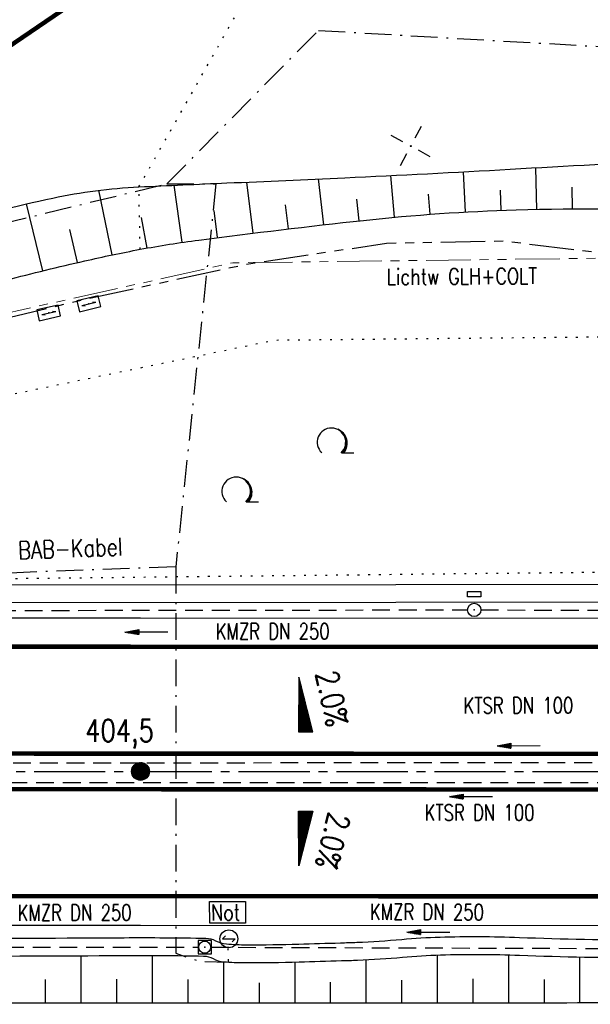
# Model space of a CAD drawing. Extents: x 0 to 1135, y 0 to 420.
# Tile 3 of 55: x 56 to 120, y 194 to 304. Entities that reach past the tile are written whole.
import ezdxf
from ezdxf.enums import TextEntityAlignment as Align

# ---------------------------------------------------------------- set-up
doc = ezdxf.new("R2010")
doc.units = 0
doc.header["$LTSCALE"] = 2
doc.header["$MEASUREMENT"] = 0
for name, pattern in [('ACHSE', [5.5, 4, -0.5, 0.5, -0.5]), ('AUSGEZOGEN', [0]), ('BAB-FM2', [2.6, 1.5, -0.5, 0.1, -0.5]), ('GESTRICH-X2', [1.5, 1, -0.5]), ('PHANTOMX2', [5, 2.5, -0.5, 0.5, -0.5, 0.5, -0.5]), ('PUNKTX2_STR', [0.6, 0.1, -0.5])]:
    doc.linetypes.add(name, pattern=pattern)
doc.layers.get('0').update_dxf_attribs({"color": 8, "linetype": 'AUSGEZOGEN'})
for name, color, linetype in [('ACHSETOP', 250, 'ACHSE'), ('BAB_FM', 8, 'BAB-FM2'), ('BOESCHG', 8, 'AUSGEZOGEN'), ('FBRTOP', 8, 'AUSGEZOGEN'), ('GEF', 8, 'AUSGEZOGEN'), ('GRENZL-BAB', 7, 'AUSGEZOGEN'), ('HEKT_B', 250, 'CONTINUOUS'), ('KANAL', 200, 'GESTRICH-X2'), ('Lichtwellenleiter COLT', 8, 'PHANTOMX2'), ('Lichtwellenleiter GLH', 8, 'PHANTOMX2'), ('MULDE', 8, 'AUSGEZOGEN'), ('NETZ', 250, 'AUSGEZOGEN'), ('NS', 8, 'AUSGEZOGEN'), ('NUTZUNG', 8, 'PUNKTX2_STR'), ('PFEIL', 200, 'CONTINUOUS'), ('SCHSYMBOL', 200, 'AUSGEZOGEN'), ('SIGNATUR', 8, 'AUSGEZOGEN'), ('TEXTO', 200, 'CONTINUOUS'), ('WALD', 8, 'AUSGEZOGEN')]:
    doc.layers.add(name, color=color, linetype=linetype)
doc.styles.add('ROMANS', font='romans.shx', dxfattribs={"width": 0.8})

# ---------------------------------------------------------------- blocks, each defined once
blk = doc.blocks.new('IKR')
at = {"color": 0}
for p, q in [((0, 1), (0, 2.5)), ((-2.5, 0), (-1, 0)), ((1, 0), (2.5, 0)), ((0, -2.5), (0, -1))]:
    blk.add_line(p, q, dxfattribs=at)
blk.add_circle((0, 0), 0.05, dxfattribs=at)
blk.add_point((0, 0), dxfattribs=at)
blk = doc.blocks.new('NOTRUFS')
for p, q in [((-0.7, 0), (-0.36, 0.35)), ((-0.7, 0), (0.7, 0)), ((0.36, -0.35), (0.7, 0))]:
    blk.add_line(p, q)
blk.add_lwpolyline([(-2.14, 4.19), (1.88, 4.19), (1.88, 1.75), (-2.14, 1.75)], close=True)
blk.add_circle((0, 0), 1)
at = {"style": 'ROMANS', "width": 0.8}
blk.add_text('Not', height=1.8, dxfattribs=at).set_placement((-1.98, 2.07))
blk = doc.blocks.new('KS')
for p, q in [((-1.14, 0), (1.14, 0)), ((-1.14, 0), (-0.64, -0.15)), ((0.63, 0.15), (1.14, 0))]:
    blk.add_line(p, q)
blk.add_lwpolyline([(-1.76, -0.89), (1.74, -0.88), (1.73, 0.91), (-1.76, 0.91)], close=True)
blk.add_point((0, 0))
blk.add_point((0, 0))
blk = doc.blocks.new('*X16')
at = {"color": 0}
for p, q in [((212.23, 257.39), (213.24, 258.4)), ((212.24, 257.33), (213.31, 258.4)), ((212.24, 257.47), (213.17, 258.4)), ((212.24, 257.26), (213.37, 258.39)), ((212.24, 257.55), (213.09, 258.39)), ((212.25, 257.2), (213.43, 258.38)), ((212.26, 257.63), (213, 258.37)), ((212.27, 257.14), (213.49, 258.37)), ((212.28, 257.09), (213.55, 258.35)), ((212.29, 257.73), (212.9, 258.35)), ((212.3, 257.04), (213.6, 258.33)), ((212.32, 256.99), (213.65, 258.31)), ((212.34, 257.86), (212.78, 258.29)), ((212.35, 256.94), (213.69, 258.29)), ((212.37, 256.9), (213.74, 258.26)), ((212.4, 256.85), (213.78, 258.24)), ((212.43, 256.81), (213.83, 258.21)), ((212.46, 256.77), (213.86, 258.18)), ((212.49, 256.73), (213.9, 258.14)), ((212.53, 256.7), (213.94, 258.11)), ((212.56, 256.66), (213.97, 258.07)), ((212.6, 256.63), (214.01, 258.03)), ((212.64, 256.6), (214.04, 257.99)), ((212.68, 256.57), (214.07, 257.95)), ((212.73, 256.54), (214.09, 257.91)), ((212.77, 256.52), (214.12, 257.86)), ((212.82, 256.49), (214.14, 257.82)), ((212.87, 256.47), (214.16, 257.77)), ((212.92, 256.45), (214.18, 257.72)), ((212.97, 256.44), (214.2, 257.66)), ((213.03, 256.42), (214.21, 257.6)), ((213.09, 256.41), (214.22, 257.54)), ((213.16, 256.41), (214.23, 257.48)), ((213.22, 256.4), (214.23, 257.41)), ((213.3, 256.41), (214.23, 257.34)), ((213.38, 256.41), (214.22, 257.26)), ((213.46, 256.43), (214.2, 257.17)), ((213.56, 256.46), (214.18, 257.07)), ((213.69, 256.51), (214.12, 256.95))]:
    blk.add_line(p, q, dxfattribs=at)
blk = doc.blocks.new('SRMAST2')
at = {"color": 0}
blk.add_circle((0, 0), 0.999, dxfattribs=at)
blk.add_point((0, 0), dxfattribs=at)
blk.add_blockref('*X16', (-213.23, -257.4))
blk = doc.blocks.new('LW')
at = {"color": 0}
blk.add_line((1.18, 0), (2.58, 0), dxfattribs=at)
for centre, radius, start, end in [((0.07, 1.19), 1.6, 312.7202, 226.7249), ((0.17, 1.08), 1.68, 321.1992, 68.9844), ((0.08, 1.13), 1.67, 319.2916, 65.2101)]:
    blk.add_arc(centre, radius, start, end, dxfattribs=at)
blk = doc.blocks.new('*X14')
at = {"color": 0}
for p, q in [((725.83, 193.84), (727.44, 195.45)), ((725.83, 193.85), (727.43, 195.45)), ((725.83, 193.86), (727.42, 195.45)), ((725.83, 193.87), (727.41, 195.45)), ((725.83, 193.88), (727.4, 195.45)), ((725.83, 193.89), (727.39, 195.45)), ((725.83, 193.9), (727.38, 195.45)), ((725.83, 193.91), (727.37, 195.45)), ((725.83, 193.91), (727.37, 195.45)), ((725.83, 193.92), (727.36, 195.45)), ((725.83, 193.93), (727.35, 195.45)), ((725.83, 193.94), (727.34, 195.45)), ((725.83, 193.95), (727.33, 195.45)), ((725.83, 193.96), (727.32, 195.45)), ((725.83, 193.97), (727.31, 195.45)), ((725.83, 193.98), (727.3, 195.45)), ((725.83, 193.99), (727.29, 195.45)), ((725.83, 193.99), (727.29, 195.45)), ((725.83, 194), (727.28, 195.45)), ((725.83, 194.01), (727.27, 195.45)), ((725.83, 194.02), (727.26, 195.45)), ((725.83, 194.03), (727.25, 195.45)), ((725.83, 194.04), (727.24, 195.45)), ((725.83, 194.05), (727.23, 195.45)), ((725.83, 194.06), (727.22, 195.45)), ((725.83, 194.06), (727.21, 195.45)), ((725.83, 194.07), (727.21, 195.45)), ((725.83, 194.08), (727.2, 195.45)), ((725.83, 194.09), (727.19, 195.45)), ((725.83, 194.1), (727.18, 195.45)), ((725.83, 194.11), (727.17, 195.45)), ((725.83, 194.12), (727.16, 195.45)), ((725.83, 194.13), (727.15, 195.45)), ((725.83, 194.14), (727.14, 195.45)), ((725.83, 194.14), (727.14, 195.45)), ((725.83, 194.15), (727.13, 195.45)), ((725.83, 194.16), (727.12, 195.45)), ((725.83, 194.17), (727.11, 195.45)), ((725.83, 194.18), (727.1, 195.45)), ((725.83, 194.19), (727.09, 195.45)), ((725.83, 194.2), (727.08, 195.45)), ((725.83, 194.21), (727.07, 195.45)), ((725.83, 194.21), (727.06, 195.45)), ((725.83, 194.22), (727.06, 195.45)), ((725.83, 194.23), (727.05, 195.45)), ((725.83, 194.24), (727.04, 195.45)), ((725.83, 194.25), (727.03, 195.45)), ((725.83, 194.26), (727.02, 195.45)), ((725.83, 194.27), (727.01, 195.45)), ((725.83, 194.28), (727, 195.45)), ((725.83, 194.29), (726.99, 195.45)), ((725.83, 194.29), (726.99, 195.45)), ((725.83, 194.3), (726.98, 195.45)), ((725.83, 194.31), (726.97, 195.45)), ((725.83, 194.32), (726.96, 195.45)), ((725.83, 194.33), (726.95, 195.45)), ((725.83, 194.34), (726.94, 195.45)), ((725.83, 194.35), (726.93, 195.45)), ((725.83, 194.36), (726.92, 195.45)), ((725.83, 194.37), (726.91, 195.45)), ((725.83, 194.37), (726.91, 195.45)), ((725.83, 194.38), (726.9, 195.45)), ((725.83, 194.39), (726.89, 195.45)), ((725.83, 194.4), (726.88, 195.45)), ((725.83, 194.41), (726.87, 195.45)), ((725.83, 194.42), (726.86, 195.45)), ((725.83, 194.43), (726.85, 195.45)), ((725.83, 194.44), (726.84, 195.45)), ((725.83, 194.44), (726.83, 195.45)), ((725.83, 194.45), (726.83, 195.45)), ((725.83, 194.46), (726.82, 195.45)), ((725.83, 194.47), (726.81, 195.45)), ((725.83, 194.48), (726.8, 195.45)), ((725.83, 194.49), (726.79, 195.45)), ((725.83, 194.5), (726.78, 195.45)), ((725.83, 194.51), (726.77, 195.45)), ((725.83, 194.52), (726.76, 195.45)), ((725.83, 194.52), (726.76, 195.45)), ((725.83, 194.53), (726.75, 195.45)), ((725.83, 194.54), (726.74, 195.45)), ((725.83, 194.55), (726.73, 195.45)), ((725.83, 194.56), (726.72, 195.45)), ((725.83, 194.57), (726.71, 195.45)), ((725.83, 194.58), (726.7, 195.45)), ((725.83, 194.59), (726.69, 195.45)), ((725.83, 194.59), (726.68, 195.45)), ((725.83, 194.6), (726.68, 195.45)), ((725.83, 194.61), (726.67, 195.45)), ((725.83, 194.62), (726.66, 195.45)), ((725.83, 194.63), (726.65, 195.45)), ((725.83, 194.64), (726.64, 195.45)), ((725.83, 194.65), (726.63, 195.45)), ((725.83, 194.66), (726.62, 195.45)), ((725.83, 194.67), (726.61, 195.45)), ((725.83, 194.67), (726.61, 195.45)), ((725.83, 194.68), (726.6, 195.45)), ((725.83, 194.69), (726.59, 195.45)), ((725.83, 194.7), (726.58, 195.45)), ((725.83, 194.71), (726.57, 195.45)), ((725.83, 194.72), (726.56, 195.45)), ((725.83, 194.73), (726.55, 195.45)), ((725.83, 194.74), (726.54, 195.45)), ((725.83, 194.75), (726.53, 195.45)), ((725.83, 194.75), (726.53, 195.45)), ((725.83, 194.76), (726.52, 195.45)), ((725.83, 194.77), (726.51, 195.45)), ((725.83, 194.78), (726.5, 195.45)), ((725.83, 194.79), (726.49, 195.45)), ((725.83, 194.8), (726.48, 195.45)), ((725.83, 194.81), (726.47, 195.45)), ((725.83, 194.82), (726.46, 195.45)), ((725.83, 194.82), (726.45, 195.45)), ((725.83, 194.83), (726.45, 195.45)), ((725.83, 194.84), (726.44, 195.45)), ((725.83, 194.85), (726.43, 195.45)), ((725.83, 194.86), (726.42, 195.45)), ((725.83, 194.87), (726.41, 195.45)), ((725.83, 194.88), (726.4, 195.45)), ((725.83, 194.89), (726.39, 195.45)), ((725.83, 194.9), (726.38, 195.45)), ((725.83, 194.9), (726.38, 195.45)), ((725.83, 194.91), (726.37, 195.45)), ((725.83, 194.92), (726.36, 195.45)), ((725.83, 194.93), (726.35, 195.45)), ((725.83, 194.94), (726.34, 195.45)), ((725.83, 194.95), (726.33, 195.45)), ((725.83, 194.96), (726.32, 195.45)), ((725.83, 194.97), (726.31, 195.45)), ((725.83, 194.98), (726.3, 195.45)), ((725.83, 194.98), (726.3, 195.45)), ((725.83, 194.99), (726.29, 195.45)), ((725.83, 195), (726.28, 195.45)), ((725.83, 195.01), (726.27, 195.45)), ((725.83, 195.02), (726.26, 195.45)), ((725.83, 195.03), (726.25, 195.45)), ((725.83, 195.04), (726.24, 195.45)), ((725.83, 195.05), (726.23, 195.45)), ((725.83, 195.05), (726.22, 195.45)), ((725.83, 195.06), (726.22, 195.45)), ((725.83, 195.07), (726.21, 195.45)), ((725.83, 195.08), (726.2, 195.45)), ((725.83, 195.09), (726.19, 195.45)), ((725.83, 195.1), (726.18, 195.45)), ((725.83, 195.11), (726.17, 195.45)), ((725.83, 195.12), (726.16, 195.45)), ((725.83, 195.13), (726.15, 195.45)), ((725.83, 195.13), (726.15, 195.45)), ((725.83, 195.14), (726.14, 195.45)), ((725.83, 195.15), (726.13, 195.45)), ((725.83, 195.16), (726.12, 195.45)), ((725.83, 195.17), (726.11, 195.45)), ((725.83, 195.18), (726.1, 195.45)), ((725.83, 195.19), (726.09, 195.45)), ((725.83, 195.2), (726.08, 195.45)), ((725.83, 195.2), (726.07, 195.45)), ((725.83, 195.21), (726.07, 195.45)), ((725.83, 195.22), (726.06, 195.45)), ((725.83, 195.23), (726.05, 195.45)), ((725.83, 195.24), (726.04, 195.45)), ((725.83, 195.25), (726.03, 195.45)), ((725.83, 195.26), (726.02, 195.45)), ((725.83, 195.27), (726.01, 195.45)), ((725.83, 195.28), (726, 195.45)), ((725.83, 195.28), (726, 195.45)), ((725.83, 195.29), (725.99, 195.45)), ((725.83, 195.3), (725.98, 195.45)), ((725.83, 195.31), (725.97, 195.45)), ((725.83, 195.32), (725.96, 195.45)), ((725.83, 195.33), (725.95, 195.45)), ((725.83, 195.34), (725.94, 195.45)), ((725.83, 195.35), (725.93, 195.45)), ((725.83, 195.36), (725.92, 195.45)), ((725.83, 195.36), (725.92, 195.45)), ((725.83, 195.37), (725.91, 195.45)), ((725.83, 195.38), (725.9, 195.45)), ((725.83, 195.39), (725.89, 195.45)), ((725.83, 195.4), (725.88, 195.45)), ((725.83, 195.41), (725.87, 195.45)), ((725.83, 195.42), (725.86, 195.45)), ((725.83, 195.43), (725.85, 195.45)), ((725.83, 195.43), (725.84, 195.45)), ((725.83, 195.44), (725.84, 195.45)), ((725.83, 193.83), (727.43, 195.43)), ((725.83, 193.82), (727.43, 195.42)), ((725.83, 193.81), (727.43, 195.41)), ((725.83, 193.8), (727.42, 195.4)), ((725.83, 193.79), (727.42, 195.38)), ((725.83, 193.78), (727.42, 195.37)), ((725.83, 193.77), (727.41, 195.36)), ((725.83, 193.76), (727.41, 195.35)), ((725.83, 193.76), (727.41, 195.34)), ((725.83, 193.75), (727.4, 195.32)), ((725.83, 193.74), (727.4, 195.31)), ((725.83, 193.73), (727.4, 195.3)), ((725.83, 193.72), (727.4, 195.29)), ((725.83, 193.71), (727.39, 195.28)), ((725.83, 193.7), (727.39, 195.26)), ((725.83, 193.69), (727.39, 195.25)), ((725.83, 193.68), (727.38, 195.24)), ((725.83, 193.68), (727.38, 195.23)), ((725.83, 193.67), (727.38, 195.22)), ((725.83, 193.66), (727.37, 195.2)), ((725.83, 193.65), (727.37, 195.19)), ((725.83, 193.64), (727.37, 195.18)), ((725.83, 193.63), (727.36, 195.17)), ((725.83, 193.62), (727.36, 195.16)), ((725.83, 193.61), (727.36, 195.14)), ((725.83, 193.61), (727.35, 195.13)), ((725.83, 193.6), (727.35, 195.12)), ((725.83, 193.59), (727.35, 195.11)), ((725.83, 193.58), (727.34, 195.1)), ((725.83, 193.57), (727.34, 195.08)), ((725.83, 193.56), (727.34, 195.07)), ((725.83, 193.55), (727.34, 195.06)), ((725.83, 193.54), (727.33, 195.05)), ((725.83, 193.53), (727.33, 195.04)), ((725.83, 193.53), (727.33, 195.02)), ((725.83, 193.52), (727.32, 195.01)), ((725.83, 193.51), (727.32, 195)), ((725.83, 193.5), (727.32, 194.99)), ((725.83, 193.49), (727.31, 194.98)), ((725.83, 193.48), (727.31, 194.96)), ((725.83, 193.47), (727.31, 194.95)), ((725.83, 193.46), (727.3, 194.94)), ((725.83, 193.45), (727.3, 194.93)), ((725.83, 193.45), (727.3, 194.92)), ((725.83, 193.44), (727.29, 194.91)), ((725.83, 193.43), (727.29, 194.89)), ((725.83, 193.42), (727.29, 194.88)), ((725.83, 193.41), (727.29, 194.87)), ((725.83, 193.4), (727.28, 194.86)), ((725.83, 193.39), (727.28, 194.85)), ((725.83, 193.38), (727.28, 194.83)), ((725.83, 193.38), (727.27, 194.82)), ((725.83, 193.37), (727.27, 194.81)), ((725.83, 193.36), (727.27, 194.8)), ((725.83, 193.35), (727.26, 194.79)), ((725.83, 193.34), (727.26, 194.77)), ((725.83, 193.33), (727.26, 194.76)), ((725.83, 193.32), (727.25, 194.75)), ((725.83, 193.31), (727.25, 194.74)), ((725.83, 193.3), (727.25, 194.73)), ((725.83, 193.3), (727.24, 194.71)), ((725.83, 193.29), (727.24, 194.7)), ((725.83, 193.28), (727.24, 194.69)), ((725.83, 193.27), (727.23, 194.68)), ((725.83, 193.26), (727.23, 194.67)), ((725.83, 193.25), (727.23, 194.65)), ((725.83, 193.24), (727.23, 194.64)), ((725.83, 193.23), (727.22, 194.63)), ((725.83, 193.22), (727.22, 194.62)), ((725.83, 193.22), (727.22, 194.61)), ((725.83, 193.21), (727.21, 194.59)), ((725.83, 193.2), (727.21, 194.58)), ((725.83, 193.19), (727.21, 194.57)), ((725.83, 193.18), (727.2, 194.56)), ((725.83, 193.17), (727.2, 194.55)), ((725.83, 193.16), (727.2, 194.53)), ((725.83, 193.15), (727.19, 194.52)), ((725.83, 193.15), (727.19, 194.51)), ((725.83, 193.14), (727.19, 194.5)), ((725.83, 193.13), (727.18, 194.49)), ((725.83, 193.12), (727.18, 194.47)), ((725.83, 193.11), (727.18, 194.46)), ((725.83, 193.1), (727.17, 194.45)), ((725.83, 193.09), (727.17, 194.44)), ((725.83, 193.08), (727.17, 194.43)), ((725.83, 193.07), (727.17, 194.41)), ((725.83, 193.07), (727.16, 194.4)), ((725.83, 193.06), (727.16, 194.39)), ((725.83, 193.05), (727.16, 194.38)), ((725.83, 193.04), (727.15, 194.37)), ((725.83, 193.03), (727.15, 194.35)), ((725.83, 193.02), (727.15, 194.34)), ((725.83, 193.01), (727.14, 194.33)), ((725.83, 193), (727.14, 194.32)), ((725.83, 193), (727.14, 194.31)), ((725.83, 192.99), (727.13, 194.29)), ((725.83, 192.98), (727.13, 194.28)), ((725.83, 192.97), (727.13, 194.27)), ((725.83, 192.96), (727.12, 194.26)), ((725.83, 192.95), (727.12, 194.25)), ((725.83, 192.94), (727.12, 194.23)), ((725.83, 192.93), (727.11, 194.22)), ((725.83, 192.92), (727.11, 194.21)), ((725.83, 192.92), (727.11, 194.2)), ((725.83, 192.91), (727.11, 194.19)), ((725.83, 192.9), (727.1, 194.17)), ((725.83, 192.89), (727.1, 194.16)), ((725.83, 192.88), (727.1, 194.15)), ((725.83, 192.87), (727.09, 194.14)), ((725.83, 192.86), (727.09, 194.13)), ((725.83, 192.85), (727.09, 194.11)), ((725.83, 192.84), (727.08, 194.1)), ((725.83, 192.84), (727.08, 194.09)), ((725.83, 192.83), (727.08, 194.08)), ((725.83, 192.82), (727.07, 194.07)), ((725.83, 192.81), (727.07, 194.05)), ((725.83, 192.8), (727.07, 194.04)), ((725.83, 192.79), (727.06, 194.03)), ((725.83, 192.78), (727.06, 194.02)), ((725.83, 192.77), (727.06, 194.01)), ((725.83, 192.77), (727.05, 193.99)), ((725.83, 192.76), (727.05, 193.98)), ((725.83, 192.75), (727.05, 193.97)), ((725.83, 192.74), (727.05, 193.96)), ((725.83, 192.73), (727.04, 193.95)), ((725.83, 192.72), (727.04, 193.93)), ((725.83, 192.71), (727.04, 193.92)), ((725.83, 192.7), (727.03, 193.91)), ((725.83, 192.69), (727.03, 193.9)), ((725.83, 192.69), (727.03, 193.89)), ((725.83, 192.68), (727.02, 193.87)), ((725.83, 192.67), (727.02, 193.86)), ((725.83, 192.66), (727.02, 193.85)), ((725.83, 192.65), (727.01, 193.84)), ((725.83, 192.64), (727.01, 193.83)), ((725.83, 192.63), (727.01, 193.81)), ((725.83, 192.62), (727, 193.8)), ((725.83, 192.62), (727, 193.79)), ((725.83, 192.61), (727, 193.78)), ((725.83, 192.6), (726.99, 193.77)), ((725.83, 192.59), (726.99, 193.75)), ((725.83, 192.58), (726.99, 193.74)), ((725.83, 192.57), (726.99, 193.73)), ((725.83, 192.56), (726.98, 193.72)), ((725.83, 192.55), (726.98, 193.71)), ((725.83, 192.54), (726.98, 193.69)), ((725.83, 192.54), (726.97, 193.68)), ((725.83, 192.53), (726.97, 193.67)), ((725.83, 192.52), (726.97, 193.66)), ((725.83, 192.51), (726.96, 193.65)), ((725.83, 192.5), (726.96, 193.63)), ((725.83, 192.49), (726.96, 193.62)), ((725.83, 192.48), (726.95, 193.61)), ((725.83, 192.47), (726.95, 193.6)), ((725.83, 192.46), (726.95, 193.59)), ((725.83, 192.46), (726.94, 193.57)), ((725.83, 192.45), (726.94, 193.56)), ((725.83, 192.44), (726.94, 193.55)), ((725.83, 192.43), (726.94, 193.54)), ((725.83, 192.42), (726.93, 193.53)), ((725.83, 192.41), (726.93, 193.51)), ((725.83, 192.4), (726.93, 193.5)), ((725.83, 192.39), (726.92, 193.49)), ((725.83, 192.39), (726.92, 193.48)), ((725.83, 192.38), (726.92, 193.47)), ((725.83, 192.37), (726.91, 193.45)), ((725.83, 192.36), (726.91, 193.44)), ((725.83, 192.35), (726.91, 193.43)), ((725.83, 192.34), (726.9, 193.42)), ((725.83, 192.33), (726.9, 193.41)), ((725.83, 192.32), (726.9, 193.39)), ((725.83, 192.31), (726.89, 193.38)), ((725.83, 192.31), (726.89, 193.37)), ((725.83, 192.3), (726.89, 193.36)), ((725.83, 192.29), (726.88, 193.35)), ((725.83, 192.28), (726.88, 193.33)), ((725.83, 192.27), (726.88, 193.32)), ((725.83, 192.26), (726.88, 193.31)), ((725.83, 192.25), (726.87, 193.3)), ((725.83, 192.24), (726.87, 193.29)), ((725.83, 192.24), (726.87, 193.27)), ((725.83, 192.23), (726.86, 193.26)), ((725.83, 192.22), (726.86, 193.25)), ((725.83, 192.21), (726.86, 193.24)), ((725.83, 192.2), (726.85, 193.23)), ((725.83, 192.19), (726.85, 193.21)), ((725.83, 192.18), (726.85, 193.2)), ((725.83, 192.17), (726.84, 193.19)), ((725.83, 192.16), (726.84, 193.18)), ((725.83, 192.16), (726.84, 193.17)), ((725.83, 192.15), (726.83, 193.15)), ((725.83, 192.14), (726.83, 193.14)), ((725.83, 192.13), (726.83, 193.13)), ((725.83, 192.12), (726.82, 193.12)), ((725.83, 192.11), (726.82, 193.11)), ((725.83, 192.1), (726.82, 193.09)), ((725.83, 192.09), (726.82, 193.08)), ((725.83, 192.08), (726.81, 193.07)), ((725.83, 192.08), (726.81, 193.06)), ((725.83, 192.07), (726.81, 193.05)), ((725.83, 192.06), (726.8, 193.03)), ((725.83, 192.05), (726.8, 193.02)), ((725.83, 192.04), (726.8, 193.01)), ((725.83, 192.03), (726.79, 193)), ((725.83, 192.02), (726.79, 192.99)), ((725.83, 192.01), (726.79, 192.97)), ((725.83, 192.01), (726.78, 192.96)), ((725.83, 192), (726.78, 192.95)), ((725.83, 191.99), (726.78, 192.94)), ((725.83, 191.98), (726.77, 192.93)), ((725.83, 191.97), (726.77, 192.91)), ((725.83, 191.96), (726.77, 192.9)), ((725.83, 191.95), (726.76, 192.89)), ((725.83, 191.94), (726.76, 192.88)), ((725.83, 191.93), (726.76, 192.87)), ((725.83, 191.93), (726.76, 192.85)), ((725.83, 191.92), (726.75, 192.84)), ((725.83, 191.91), (726.75, 192.83)), ((725.83, 191.9), (726.75, 192.82)), ((725.83, 191.89), (726.74, 192.81)), ((725.83, 191.88), (726.74, 192.79)), ((725.83, 191.87), (726.74, 192.78)), ((725.83, 191.86), (726.73, 192.77)), ((725.83, 191.85), (726.73, 192.76)), ((725.83, 191.85), (726.73, 192.75)), ((725.83, 191.84), (726.72, 192.73)), ((725.83, 191.83), (726.72, 192.72)), ((725.83, 191.82), (726.72, 192.71)), ((725.83, 191.81), (726.71, 192.7)), ((725.83, 191.8), (726.71, 192.69)), ((725.83, 191.79), (726.71, 192.67)), ((725.83, 191.78), (726.7, 192.66)), ((725.83, 191.78), (726.7, 192.65)), ((725.83, 191.77), (726.7, 192.64)), ((725.83, 191.76), (726.7, 192.63)), ((725.83, 191.75), (726.69, 192.61)), ((725.83, 191.74), (726.69, 192.6)), ((725.83, 191.73), (726.69, 192.59)), ((725.83, 191.72), (726.68, 192.58)), ((725.83, 191.71), (726.68, 192.57)), ((725.83, 191.7), (726.68, 192.55)), ((725.83, 191.7), (726.67, 192.54)), ((725.83, 191.69), (726.67, 192.53)), ((725.83, 191.68), (726.67, 192.52)), ((725.83, 191.67), (726.66, 192.51)), ((725.83, 191.66), (726.66, 192.49)), ((725.83, 191.65), (726.66, 192.48)), ((725.83, 191.64), (726.65, 192.47)), ((725.83, 191.63), (726.65, 192.46)), ((725.83, 191.63), (726.65, 192.45)), ((725.83, 191.62), (726.64, 192.43)), ((725.83, 191.61), (726.64, 192.42)), ((725.83, 191.6), (726.64, 192.41)), ((725.83, 191.59), (726.64, 192.4)), ((725.83, 191.58), (726.63, 192.39)), ((725.83, 191.57), (726.63, 192.37)), ((725.83, 191.56), (726.63, 192.36)), ((725.83, 191.55), (726.62, 192.35)), ((725.83, 191.55), (726.62, 192.34)), ((725.83, 191.54), (726.62, 192.33)), ((725.83, 191.53), (726.61, 192.31)), ((725.83, 191.52), (726.61, 192.3)), ((725.83, 191.51), (726.61, 192.29)), ((725.83, 191.5), (726.6, 192.28)), ((725.83, 191.49), (726.6, 192.27)), ((725.83, 191.48), (726.6, 192.25)), ((725.83, 191.47), (726.59, 192.24)), ((725.83, 191.47), (726.59, 192.23)), ((725.83, 191.46), (726.59, 192.22)), ((725.83, 191.45), (726.59, 192.21)), ((725.83, 191.44), (726.58, 192.19)), ((725.83, 191.43), (726.58, 192.18)), ((725.83, 191.42), (726.58, 192.17)), ((725.83, 191.41), (726.57, 192.16)), ((725.83, 191.4), (726.57, 192.15)), ((725.83, 191.4), (726.57, 192.13)), ((725.83, 191.39), (726.56, 192.12)), ((725.83, 191.38), (726.56, 192.11)), ((725.83, 191.37), (726.56, 192.1)), ((725.83, 191.36), (726.55, 192.09)), ((725.83, 191.35), (726.55, 192.07)), ((725.83, 191.34), (726.55, 192.06)), ((725.83, 191.33), (726.54, 192.05)), ((725.83, 191.32), (726.54, 192.04)), ((725.83, 191.32), (726.54, 192.03)), ((725.83, 191.31), (726.53, 192.01)), ((725.83, 191.3), (726.53, 192)), ((725.83, 191.29), (726.53, 191.99)), ((725.83, 191.28), (726.53, 191.98)), ((725.83, 191.27), (726.52, 191.97)), ((725.83, 191.26), (726.52, 191.95)), ((725.83, 191.25), (726.52, 191.94)), ((725.83, 191.25), (726.51, 191.93)), ((725.83, 191.24), (726.51, 191.92)), ((725.83, 191.23), (726.51, 191.91)), ((725.83, 191.22), (726.5, 191.89)), ((725.83, 191.21), (726.5, 191.88)), ((725.83, 191.2), (726.5, 191.87)), ((725.83, 191.19), (726.49, 191.86)), ((725.83, 191.18), (726.49, 191.85)), ((725.83, 191.17), (726.49, 191.84)), ((725.83, 191.17), (726.48, 191.82)), ((725.83, 191.16), (726.48, 191.81)), ((725.83, 191.15), (726.48, 191.8)), ((725.83, 191.14), (726.47, 191.79)), ((725.83, 191.13), (726.47, 191.78)), ((725.83, 191.12), (726.47, 191.76)), ((725.83, 191.11), (726.47, 191.75)), ((725.83, 191.1), (726.46, 191.74)), ((725.83, 191.09), (726.46, 191.73)), ((725.83, 191.09), (726.46, 191.72)), ((725.83, 191.08), (726.45, 191.7)), ((725.83, 191.07), (726.45, 191.69)), ((725.83, 191.06), (726.45, 191.68)), ((725.83, 191.05), (726.44, 191.67)), ((725.83, 191.04), (726.44, 191.66)), ((725.83, 191.03), (726.44, 191.64)), ((725.83, 191.02), (726.43, 191.63)), ((725.83, 191.02), (726.43, 191.62)), ((725.83, 191.01), (726.43, 191.61)), ((725.83, 191), (726.42, 191.6)), ((725.83, 190.99), (726.42, 191.58)), ((725.83, 190.98), (726.42, 191.57)), ((725.83, 190.97), (726.41, 191.56)), ((725.83, 190.96), (726.41, 191.55)), ((725.83, 190.95), (726.41, 191.54)), ((725.83, 190.94), (726.41, 191.52)), ((725.83, 190.94), (726.4, 191.51)), ((725.83, 190.93), (726.4, 191.5)), ((725.83, 190.92), (726.4, 191.49)), ((725.83, 190.91), (726.39, 191.48)), ((725.83, 190.9), (726.39, 191.46)), ((725.83, 190.89), (726.39, 191.45)), ((725.83, 190.88), (726.38, 191.44)), ((725.83, 190.87), (726.38, 191.43)), ((725.83, 190.87), (726.38, 191.42)), ((725.83, 190.86), (726.37, 191.4)), ((725.83, 190.85), (726.37, 191.39)), ((725.83, 190.84), (726.37, 191.38)), ((725.83, 190.83), (726.36, 191.37)), ((725.83, 190.82), (726.36, 191.36)), ((725.83, 190.81), (726.36, 191.34)), ((725.83, 190.8), (726.35, 191.33)), ((725.83, 190.79), (726.35, 191.32)), ((725.83, 190.79), (726.35, 191.31)), ((725.83, 190.78), (726.35, 191.3)), ((725.83, 190.77), (726.34, 191.28)), ((725.83, 190.76), (726.34, 191.27)), ((725.83, 190.75), (726.34, 191.26)), ((725.83, 190.74), (726.33, 191.25)), ((725.83, 190.73), (726.33, 191.24)), ((725.83, 190.72), (726.33, 191.22)), ((725.83, 190.71), (726.32, 191.21)), ((725.83, 190.71), (726.32, 191.2)), ((725.83, 190.7), (726.32, 191.19)), ((725.83, 190.69), (726.31, 191.18)), ((725.83, 190.68), (726.31, 191.16)), ((725.83, 190.67), (726.31, 191.15)), ((725.83, 190.66), (726.3, 191.14)), ((725.83, 190.65), (726.3, 191.13)), ((725.83, 190.64), (726.3, 191.12)), ((725.83, 190.64), (726.29, 191.1)), ((725.83, 190.63), (726.29, 191.09)), ((725.83, 190.62), (726.29, 191.08)), ((725.83, 190.61), (726.29, 191.07)), ((725.83, 190.6), (726.28, 191.06)), ((725.83, 190.59), (726.28, 191.04)), ((725.83, 190.58), (726.28, 191.03)), ((725.83, 190.57), (726.27, 191.02)), ((725.83, 190.56), (726.27, 191.01)), ((725.83, 190.56), (726.27, 191)), ((725.83, 190.55), (726.26, 190.98)), ((725.83, 190.54), (726.26, 190.97)), ((725.83, 190.53), (726.26, 190.96)), ((725.83, 190.52), (726.25, 190.95)), ((725.83, 190.51), (726.25, 190.94)), ((725.83, 190.5), (726.25, 190.92)), ((725.83, 190.49), (726.24, 190.91)), ((725.83, 190.48), (726.24, 190.9)), ((725.83, 190.48), (726.24, 190.89)), ((725.83, 190.47), (726.24, 190.88)), ((725.83, 190.46), (726.23, 190.86)), ((725.83, 190.45), (726.23, 190.85)), ((725.83, 190.44), (726.23, 190.84)), ((725.83, 190.43), (726.22, 190.83)), ((725.83, 190.42), (726.22, 190.82)), ((725.83, 190.41), (726.22, 190.8)), ((725.83, 190.41), (726.21, 190.79)), ((725.83, 190.4), (726.21, 190.78)), ((725.83, 190.39), (726.21, 190.77)), ((725.83, 190.38), (726.2, 190.76)), ((725.83, 190.37), (726.2, 190.74)), ((725.83, 190.36), (726.2, 190.73)), ((725.83, 190.35), (726.19, 190.72)), ((725.83, 190.34), (726.19, 190.71)), ((725.83, 190.33), (726.19, 190.7)), ((725.83, 190.33), (726.18, 190.68)), ((725.83, 190.32), (726.18, 190.67)), ((725.83, 190.31), (726.18, 190.66)), ((725.83, 190.3), (726.18, 190.65)), ((725.83, 190.29), (726.17, 190.64)), ((725.83, 190.28), (726.17, 190.62)), ((725.83, 190.27), (726.17, 190.61)), ((725.83, 190.26), (726.16, 190.6)), ((725.83, 190.26), (726.16, 190.59)), ((725.83, 190.25), (726.16, 190.58)), ((725.83, 190.24), (726.15, 190.56)), ((725.83, 190.23), (726.15, 190.55)), ((725.83, 190.22), (726.15, 190.54)), ((725.83, 190.21), (726.14, 190.53)), ((725.83, 190.2), (726.14, 190.52)), ((725.83, 190.19), (726.14, 190.5)), ((725.83, 190.18), (726.13, 190.49)), ((725.83, 190.18), (726.13, 190.48)), ((725.83, 190.17), (726.13, 190.47)), ((725.83, 190.16), (726.12, 190.46)), ((725.83, 190.15), (726.12, 190.44)), ((725.83, 190.14), (726.12, 190.43)), ((725.83, 190.13), (726.12, 190.42)), ((725.83, 190.12), (726.11, 190.41)), ((725.83, 190.11), (726.11, 190.4)), ((725.83, 190.1), (726.11, 190.38)), ((725.83, 190.1), (726.1, 190.37)), ((725.83, 190.09), (726.1, 190.36)), ((725.83, 190.08), (726.1, 190.35)), ((725.83, 190.07), (726.09, 190.34)), ((725.83, 190.06), (726.09, 190.32)), ((725.83, 190.05), (726.09, 190.31)), ((725.83, 190.04), (726.08, 190.3)), ((725.83, 190.03), (726.08, 190.29)), ((725.83, 190.03), (726.08, 190.28)), ((725.83, 190.02), (726.07, 190.26)), ((725.83, 190.01), (726.07, 190.25)), ((725.83, 190), (726.07, 190.24)), ((725.83, 189.99), (726.06, 190.23)), ((725.83, 189.98), (726.06, 190.22)), ((725.83, 189.97), (726.06, 190.2)), ((725.83, 189.96), (726.06, 190.19)), ((725.83, 189.95), (726.05, 190.18)), ((725.83, 189.95), (726.05, 190.17)), ((725.83, 189.94), (726.05, 190.16)), ((725.83, 189.93), (726.04, 190.14)), ((725.83, 189.92), (726.04, 190.13)), ((725.83, 189.91), (726.04, 190.12)), ((725.83, 189.9), (726.03, 190.11)), ((725.83, 189.89), (726.03, 190.1)), ((725.83, 189.88), (726.03, 190.08)), ((725.83, 189.88), (726.02, 190.07)), ((725.83, 189.87), (726.02, 190.06)), ((725.83, 189.86), (726.02, 190.05)), ((725.83, 189.85), (726.01, 190.04)), ((725.83, 189.84), (726.01, 190.02)), ((725.83, 189.83), (726.01, 190.01)), ((725.83, 189.82), (726, 190)), ((725.83, 189.81), (726, 189.99)), ((725.83, 189.8), (726, 189.98)), ((725.83, 189.8), (726, 189.96)), ((725.83, 189.79), (725.99, 189.95)), ((725.83, 189.78), (725.99, 189.94)), ((725.83, 189.77), (725.99, 189.93)), ((725.83, 189.76), (725.98, 189.92)), ((725.83, 189.75), (725.98, 189.9)), ((725.83, 189.74), (725.98, 189.89)), ((725.83, 189.73), (725.97, 189.88)), ((725.83, 189.72), (725.97, 189.87)), ((725.83, 189.72), (725.97, 189.86)), ((725.83, 189.71), (725.96, 189.84)), ((725.83, 189.7), (725.96, 189.83)), ((725.83, 189.69), (725.96, 189.82)), ((725.83, 189.68), (725.95, 189.81)), ((725.83, 189.67), (725.95, 189.8)), ((725.83, 189.66), (725.95, 189.78)), ((725.83, 189.65), (725.94, 189.77)), ((725.83, 189.65), (725.94, 189.76)), ((725.83, 189.64), (725.94, 189.75)), ((725.83, 189.63), (725.94, 189.74)), ((725.83, 189.62), (725.93, 189.72)), ((725.83, 189.61), (725.93, 189.71)), ((725.83, 189.6), (725.93, 189.7)), ((725.83, 189.59), (725.92, 189.69)), ((725.83, 189.58), (725.92, 189.68)), ((725.83, 189.57), (725.92, 189.66)), ((725.83, 189.57), (725.91, 189.65)), ((725.83, 189.56), (725.91, 189.64)), ((725.83, 189.55), (725.91, 189.63)), ((725.83, 189.54), (725.9, 189.62)), ((725.83, 189.53), (725.9, 189.6)), ((725.83, 189.52), (725.9, 189.59)), ((725.83, 189.51), (725.89, 189.58)), ((725.83, 189.5), (725.89, 189.57)), ((725.83, 189.49), (725.89, 189.56)), ((725.83, 189.49), (725.89, 189.54)), ((725.83, 189.48), (725.88, 189.53)), ((725.83, 189.47), (725.88, 189.52)), ((725.83, 189.46), (725.88, 189.51)), ((725.83, 189.45), (725.87, 189.5)), ((725.83, 189.44), (725.87, 189.48)), ((725.83, 189.43), (725.87, 189.47)), ((725.83, 189.42), (725.86, 189.46)), ((725.83, 189.42), (725.86, 189.45)), ((725.83, 189.41), (725.86, 189.44)), ((725.83, 189.4), (725.85, 189.42)), ((725.83, 189.39), (725.85, 189.41)), ((725.83, 189.38), (725.85, 189.4)), ((725.83, 189.37), (725.84, 189.39)), ((725.83, 189.36), (725.84, 189.38)), ((725.83, 189.35), (725.84, 189.36)), ((725.83, 189.34), (725.83, 189.35)), ((725.83, 189.34), (725.83, 189.34))]:
    blk.add_line(p, q, dxfattribs=at)
blk = doc.blocks.new('GEF')
at = {"color": 0}
for p, q in [((0.01, 0.02), (0.01, 6.15)), ((1.62, 6.15), (0.01, 0.02)), ((0.01, 6.15), (1.62, 6.15))]:
    blk.add_line(p, q, dxfattribs=at)
blk.add_blockref('*X14', (-725.82, -189.3), dxfattribs=at)
blk = doc.blocks.new('20')
blk.add_lwpolyline([(-0.75, -0.75), (0.75, -0.75), (0.75, 0.75), (-0.75, 0.75)], close=True)
blk.add_circle((0, 0), 0.676)
blk.add_point((0, 0))
blk = doc.blocks.new('GST')
at = {"color": 0}
blk.add_circle((0, 0), 0.75, dxfattribs=at)
blk.add_point((0, 0), dxfattribs=at)
blk = doc.blocks.new('PFEIL2')
at = {"color": 0}
for p, q in [((0.88, 0), (-2.4, -0.01)), ((0.88, -0.27), (0.88, 0.28)), ((0.88, 0.28), (2.43, 0.01)), ((0.91, 0.27), (0.88, 0.26)), ((0.97, 0.26), (0.88, 0.25)), ((1.02, 0.25), (0.88, 0.23)), ((1.07, 0.24), (0.88, 0.21)), ((1.13, 0.23), (0.88, 0.19)), ((1.18, 0.22), (0.88, 0.17)), ((1.24, 0.21), (0.88, 0.15)), ((1.29, 0.21), (0.88, 0.14)), ((1.34, 0.2), (0.88, 0.12)), ((1.4, 0.19), (0.88, 0.1)), ((1.45, 0.18), (0.88, 0.08)), ((1.51, 0.17), (0.88, 0.06)), ((1.56, 0.16), (0.88, 0.04)), ((1.61, 0.15), (0.88, 0.02)), ((1.67, 0.14), (0.88, 0.01)), ((1.72, 0.13), (0.88, -0.01)), ((1.78, 0.12), (0.88, -0.03)), ((1.83, 0.11), (0.88, -0.05)), ((1.88, 0.1), (0.88, -0.07)), ((1.94, 0.09), (0.88, -0.09)), ((2.05, 0.08), (0.88, -0.12)), ((1.99, 0.08), (0.88, -0.11)), ((2.1, 0.07), (0.88, -0.14)), ((2.15, 0.06), (0.88, -0.16)), ((2.21, 0.05), (0.88, -0.18)), ((2.26, 0.04), (0.88, -0.2)), ((2.32, 0.03), (0.88, -0.22)), ((2.37, 0.02), (0.88, -0.23)), ((2.42, 0.01), (0.88, -0.25)), ((2.43, 0.01), (0.88, -0.27))]:
    blk.add_line(p, q, dxfattribs=at)

msp = doc.modelspace()

# ---------------------------------------------------------------- linework, layer by layer
at = {"layer": 'ACHSETOP'}
msp.add_lwpolyline([(25, 220.12), (69.96, 220.11), (244.96, 220.03), (369.96, 219.98), (544.96, 219.9), (744.96, 219.82), (869.96, 219.76), (950, 219.73)], dxfattribs=at)
at = {"layer": 'BAB_FM'}
for points in [[(25, 274.71), (28.93, 275.41), (72.93, 286.09), (89.94, 303.29), (163.94, 299.06), (205.94, 295.05), (258.93, 261.18), (258.92, 246.74), (323.92, 246.04), (373.92, 246.25), (392.92, 247.65), (397.92, 248.85), (403.92, 248.85), (423.92, 246.85), (473.92, 248.35), (523.92, 247.56), (573.92, 246.76)], [(72.93, 286.09), (78.43, 286.09), (73.92, 243.09), (45.95, 242.03)]]:
    msp.add_lwpolyline(points, dxfattribs=at)
at = {"layer": 'BAB_FM', "flags": 128}
msp.add_lwpolyline([(73.92, 243.09), (73.91, 221.97), (73.91, 199.71), (76.54, 198.81), (79.84, 198.71), (79.78, 200.32)], dxfattribs=at)
at = {"layer": 'BOESCHG'}
for p, q in [((106.46, 282.91), (106.21, 287.42)), ((114.46, 283.2), (114.36, 287.88)), ((90.53, 281.47), (89.95, 286.62)), ((98.49, 282.32), (98.05, 287)), ((66.78, 278.09), (65.27, 285.35)), ((74.65, 279.51), (73.72, 285.91)), ((82.59, 280.53), (81.88, 286.26)), ((110.46, 283.09), (110.38, 285.37)), ((118.46, 283.27), (118.43, 285.68)), ((94.51, 281.91), (94.24, 284.36)), ((102.47, 282.65), (102.3, 284.93)), ((58.98, 276.3), (57.15, 283.82)), ((78.62, 280.03), (78.23, 283.06)), ((86.56, 281.01), (86.24, 283.72)), ((70.71, 278.86), (70.08, 282.29)), ((62.87, 277.23), (62.01, 280.96)), ((63.27, 199.43), (63.27, 194.11)), ((71.27, 199.46), (71.27, 194.1)), ((95.27, 198.97), (95.27, 194.1)), ((103.27, 199.51), (103.27, 194.11)), ((111.27, 199.52), (111.27, 194.11)), ((119.27, 199.29), (119.27, 194.12)), ((79.27, 198.75), (79.27, 194.1)), ((87.27, 198.71), (87.27, 194.1)), ((59.27, 196.76), (59.27, 194.11)), ((67.27, 196.78), (67.27, 194.1)), ((75.27, 196.76), (75.27, 194.1)), ((107.27, 196.84), (107.27, 194.11)), ((115.27, 196.75), (115.27, 194.12)), ((83.27, 196.38), (83.27, 194.1)), ((91.27, 196.47), (91.27, 194.1)), ((99.27, 196.68), (99.27, 194.11))]:
    msp.add_line(p, q, dxfattribs=at)
for points in [[(47.9, 281.25, -0.025551), (60.1, 284.48, -0.04025), (69.78, 285.73, -0.001424), (79.66, 286.17, 0.001064), (92.89, 286.75, 0.002909), (111.48, 287.72, -0.002849), (130.46, 288.7, -0.081444), (143.43, 287.19, -0.050227), (163.02, 279.38, -0.076356), (167.74, 275.93, -0.041101), (174.74, 267.69)], [(383.27, 194.14), (312.84, 193.98, -0.003512), (283.39, 194.12, 0.003344), (252.46, 194.28, 0.001918), (231.42, 194.16, -0.002237), (213.39, 194.08, -0.000633), (179.84, 194.11, 0.00068), (148.63, 194.14, 0.000097), (110.73, 194.11, -0.000196), (92, 194.11, -0.000051), (56.72, 194.11, 0.000045), (25, 194.11, 0.000035)]]:
    msp.add_lwpolyline(points, format="xyb", dxfattribs=at)
at = {"layer": 'BOESCHG', "flags": 128}
msp.add_lwpolyline([(31.37, 263.43, -0.032836), (37.23, 268.44, -0.066862), (40.55, 270.28, -0.009655), (50.29, 273.89, -0.020915), (54.88, 275.28, -0.006747), (63.7, 277.42, -0.009644), (69.92, 278.72, -0.014303), (76.5, 279.76, -0.005119), (94.98, 281.97, -0.019897), (112.13, 283.15, -0.016168), (133.27, 283.07, -0.045764), (144.4, 281.65, -0.028952), (161.43, 276.81, -0.066778), (166.34, 274.34, -0.034153), (174.74, 267.69)], format="xyb", dxfattribs=at)
at = {"layer": 'FBRTOP'}
for points in [[(25, 237.37), (69.96, 237.36), (227.27, 237.29)], [(25, 202.87), (69.95, 202.86), (244.95, 202.78), (343.89, 202.74)]]:
    msp.add_lwpolyline(points, dxfattribs=at)
at = {"layer": 'FBRTOP', "const_width": 0.5}
for points in [[(25, 234.12), (69.96, 234.11), (244.96, 234.03), (369.96, 233.98), (544.96, 233.9), (744.96, 233.82), (869.96, 233.76), (950, 233.73)], [(25, 206.12), (69.95, 206.11), (244.95, 206.03), (369.95, 205.98), (386.99, 205.97)]]:
    msp.add_lwpolyline(points, dxfattribs=at)
for points in [[(25, 222.12), (69.96, 222.11, -0.000001), (157.46, 222.07, 0.000002), (244.96, 222.03, 0), (250.96, 222.03, -0.000002)], [(25, 218.12), (69.96, 218.11, -0.000001), (157.46, 218.07, 0.000002), (244.96, 218.03, 0), (251.02, 218.03, -0.000002)]]:
    msp.add_lwpolyline(points, format="xyb", dxfattribs=at)
at = {"layer": 'GRENZL-BAB', "const_width": 0.5}
msp.add_lwpolyline([(25, 280.93), (63.64, 307.23)], dxfattribs=at)
at = {"layer": 'KANAL'}
for p, q in [((50.97, 238.18), (106.68, 238.25)), ((108.16, 238.24), (166.72, 238.12)), ((52.66, 221.07), (149.41, 221.15)), ((52.24, 218.85), (149.24, 218.87)), ((27.85, 200.35), (76.44, 200.4)), ((77.92, 200.38), (126.34, 200.23))]:
    msp.add_line(p, q, dxfattribs=at)
at = {"layer": 'Lichtwellenleiter COLT', "lineweight": 0, "flags": 128}
msp.add_lwpolyline([(127.04, 277.79), (80.32, 277.21), (51.09, 270.7), (35.05, 266.46), (25, 265.31)], dxfattribs=at)
at = {"layer": 'Lichtwellenleiter GLH', "flags": 128}
msp.add_lwpolyline([(25, 266.27), (26.74, 266.48), (38.84, 267.19), (64.42, 273.28), (81.83, 277.05), (97.58, 279.41), (110.74, 279.67), (136.62, 276.49), (146.3, 274), (155.99, 271.5), (175.05, 263.16), (181.02, 260.45), (192.81, 255.94), (224.1, 245.09), (245.92, 242.73), (255.16, 243.85), (271.48, 245.22), (320.15, 245.13), (356.95, 244.28), (360.89, 244.26), (362.93, 244.31), (371.55, 244.14), (376.07, 246.5), (389.35, 253.33), (394.7, 256.18), (419.05, 251.17), (442.7, 251.26), (447.06, 251.34), (474.05, 251.82), (504.19, 252.63), (533.26, 251.28), (540.73, 250.58), (565.39, 250.09), (578.82, 249.75), (617.6, 249.47), (621.89, 249.36), (653.42, 249.51), (654.87, 249.49), (697.36, 248.93), (733.92, 248.63), (740.27, 247.84), (777.29, 247.3), (785.08, 245.51), (818.72, 245.31), (839.68, 245.82), (882.82, 245.26), (885.76, 245.24), (916.92, 245.68), (939.09, 245.17), (950, 247.27)], dxfattribs=at)
at = {"layer": 'MULDE'}
for points in [[(47.26, 241.07), (98.62, 241.11), (185.18, 241.16, -0.003303), (201.51, 241.06, 0.001705), (228.53, 240.82, 0.003895)], [(47.26, 239.07), (98.62, 239.11), (185.18, 239.16, -0.003303), (201.49, 239.06, 0.001659), (227.79, 238.82, 0.003895)], [(25, 201.34, 0.000001), (27.11, 201.34, 0.001329), (68.12, 201.45, -0.005931), (77.31, 201.39, -0.11943), (78.38, 201.11, 0.102806), (79.61, 200.75, 0.020289), (81.87, 200.65, 0.007835), (87.73, 200.73, 0.000744), (92.4, 200.87, 0.001892), (94.24, 200.93, 0.013179), (99.3, 201.26, -0.015579), (103.59, 201.52, -0.017008), (112.5, 201.48, 0.010368), (127.11, 201.22, 0.000072), (154.76, 201.31, -0.000088), (177.24, 201.38, -0.000024), (218.79, 201.49, -0.000093), (229.67, 201.52, -0.003322), (253.74, 201.42, 0.002822), (282.08, 201.27, 0.000129), (286.42, 201.27, -0.000012), (334.29, 201.32, -0.000096), (344.03, 201.32, -0.000087)], [(25, 199.34, 0.000001), (27.11, 199.34, 0.001327), (67.88, 199.45, -0.005912), (77.04, 199.39, -0.119126), (78.1, 199.11, 0.101923), (79.33, 198.75, 0.020846), (81.64, 198.65, 0.007853), (87.76, 198.73, 0.000725), (92.53, 198.87, 0.001914), (94.33, 198.93, 0.01314), (99.38, 199.26, -0.015551), (103.64, 199.52, -0.017021), (112.53, 199.48, 0.010371), (127.1, 199.22, 0.000072), (154.74, 199.31, -0.000088), (177.25, 199.38, -0.000024), (218.79, 199.49, -0.000092), (229.67, 199.52, -0.003322), (253.73, 199.42, 0.002822), (282.08, 199.27, 0.000129), (286.41, 199.27, -0.000012), (334.29, 199.32, -0.000172), (351.83, 199.32, -0.000087), (386.65, 199.32)]]:
    msp.add_lwpolyline(points, format="xyb", dxfattribs=at)
at = {"layer": 'NUTZUNG'}
for p, q in [((69.78, 285.73), (83.25, 309.59)), ((69.92, 278.72), (69.78, 285.73))]:
    msp.add_line(p, q, dxfattribs=at)
at = {"layer": 'NUTZUNG', "flags": 128}
msp.add_lwpolyline([(41.01, 253.36), (39.54, 245.42), (48.65, 241.7), (182.05, 243.15), (186.14, 252.41), (160.86, 264.3), (134.32, 268.99), (85.04, 268.5), (52.54, 261.81), (41.01, 253.36)], dxfattribs=at)
at = {"layer": 'SCHSYMBOL'}
msp.add_lwpolyline([(108.17, 239.71), (106.67, 239.72), (106.67, 240.3), (108.17, 240.3)], close=True, dxfattribs=at)

# ---------------------------------------------------------------- block references
at = {"layer": 'GEF', "xscale": -1, "rotation": 179.4075899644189}
msp.add_blockref('GEF', (87.74, 230.71), dxfattribs=at)
at = {"layer": 'GEF', "rotation": 0.5434572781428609}
msp.add_blockref('GEF', (87.73, 209.49), dxfattribs=at)
at = {"layer": 'HEKT_B', "rotation": 61.59653548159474}
msp.add_blockref('SRMAST2', (69.96, 220.11), dxfattribs=at)
at = {"layer": 'NETZ', "rotation": 151.5965}
msp.add_blockref('IKR', (100.3, 290.31), dxfattribs=at)
at = {"layer": 'NS', "rotation": 0.237596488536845}
msp.add_blockref('NOTRUFS', (79.88, 201.32), dxfattribs=at)
at = {"layer": 'PFEIL'}
for p, rotation in [((70.64, 235.77), 180.0512354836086), ((112.42, 223), 180.0468354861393), ((107.08, 217.3), 180.0269354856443), ((102.29, 202.08), 179.8035354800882)]:
    msp.add_blockref('PFEIL2', p, dxfattribs=dict(at, rotation=rotation))
at = {"layer": 'SCHSYMBOL'}
for name, p, rotation in [('GST', (107.43, 238.24), 179.9754354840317), ('20', (77.17, 200.39), 359.9754354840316)]:
    msp.add_blockref(name, p, dxfattribs=dict(at, rotation=rotation))
at = {"layer": 'SIGNATUR', "yscale": 0.7000000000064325, "zscale": 0.7}
for p, xscale, rotation in [((64.16, 272.6), 0.6999999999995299, 13.47370074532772), ((59.66, 271.58), 0.6999999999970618, 12.83273137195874)]:
    msp.add_blockref('KS', p, dxfattribs=dict(at, xscale=xscale, rotation=rotation))
at = {"layer": 'WALD'}
for p in [(91.33, 255.87), (80.63, 250.36)]:
    msp.add_blockref('LW', p, dxfattribs=at)

# ---------------------------------------------------------------- texts
at = {"layer": 'BAB_FM', "style": 'ROMANS', "width": 0.8}
msp.add_text('BAB-Kabel', height=2, rotation=2.0964, dxfattribs=at).set_placement((56.26, 243.93))
at = {"layer": 'GEF', "style": 'ROMANS', "width": 0.8}
for rotation, p in [(281.6666, (89.61, 231.14)), (255.8114, (91.12, 215.67))]:
    msp.add_text('2.0%%%', height=2.5, rotation=rotation, dxfattribs=at).set_placement(p)
at = {"layer": 'HEKT_B', "style": 'ROMANS', "width": 0.8}
msp.add_text('404,5', height=2.5, rotation=359.9754, dxfattribs=at).set_placement((63.75, 223.45))
at = {"layer": 'Lichtwellenleiter GLH', "style": 'ROMANS', "width": 0.8}
msp.add_text('Lichtw GLH+COLT', height=1.8, rotation=0.3836, dxfattribs=at).set_placement((97.6, 274.72))
at = {"layer": 'TEXTO', "style": 'ROMANS', "width": 0.75}
for s, rotation, p in [('KMZR DN 250', 0.0512, (84.8, 234.94)), ('KTSR DN 100', 0.0468, (112.39, 226.63)), ('KTSR DN 100', 0.0269, (108.03, 214.59)), ('KMZR DN 250', 0.0642, (62.56, 203.36)), ('KMZR DN 250', 359.8035, (102.12, 203.44))]:
    msp.add_text(s, height=1.8, rotation=rotation, dxfattribs=at).set_placement(p, align=Align.CENTER)

doc.saveas('drawing.dxf')
